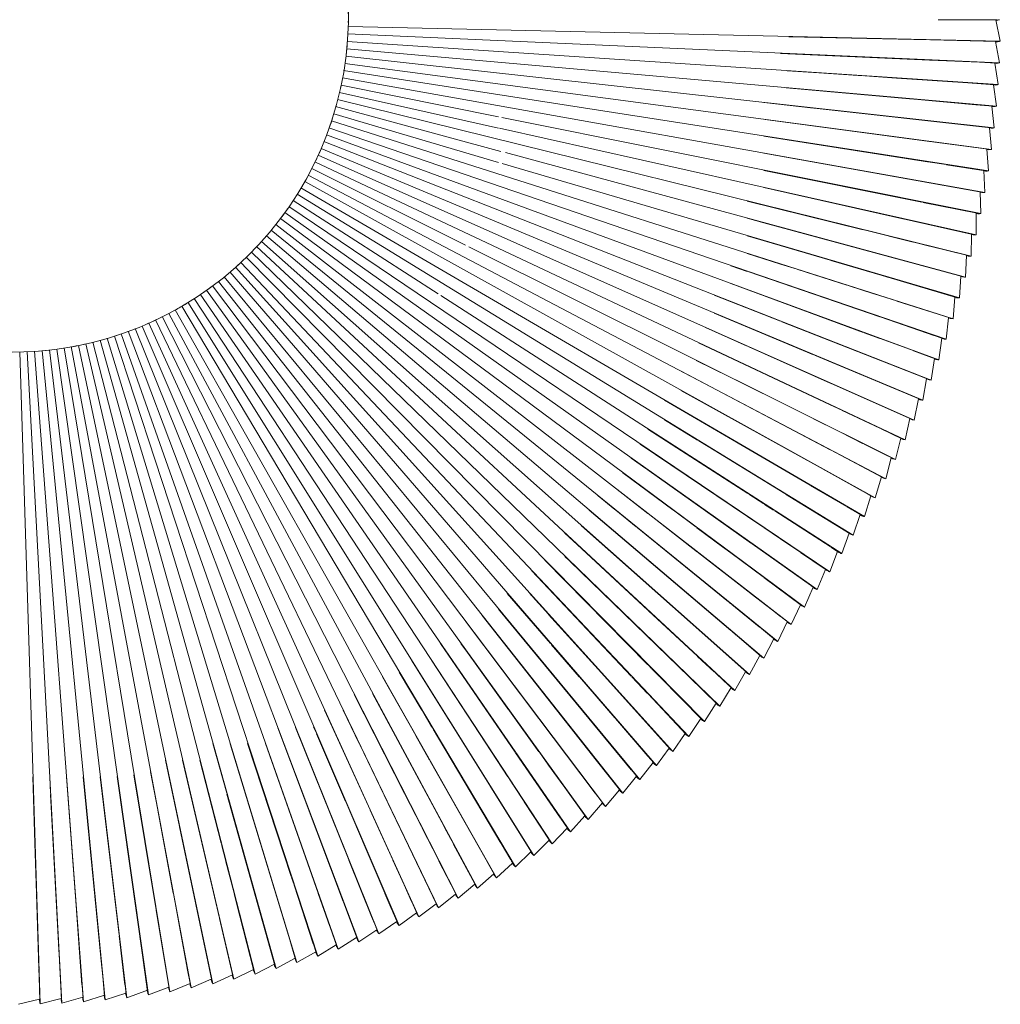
# Model space of a CAD drawing. Header units: millimetres. Extents: x 6154 to 9370, y -3062 to 6985.
# Tile 21 of 22: x 8981 to 9331, y 6241 to 6593. Entities that reach past the tile are written whole.
import ezdxf

# ---------------------------------------------------------------- set-up
doc = ezdxf.new("R2010")
doc.units = ezdxf.units.MM
doc.layers.add('E-LITE-EQPM', color=7, linetype='Continuous', lineweight=20)

# ---------------------------------------------------------------- blocks, each defined once
blk = doc.blocks.new('20116 - 20116 SAIGON IN Ivory white pendant lamp ø700-517438-Planta_PDF')
at = {"layer": 'E-LITE-EQPM'}
for p, q in [((-351.55, 31.72), (-349.12, 39.1)), ((-349.14, 39.03), (-349.75, 39.11)), ((-349.14, 39.15), (-349.57, 39.2)), ((-346.27, 38.82), (-349.11, 39.15)), ((-328.63, 36.79), (-346.17, 38.81)), ((-351.55, 31.72), (-119.52, 10.08)), ((-352.16, 24), (-349.9, 31.4)), ((-349.92, 31.33), (-350.53, 31.39)), ((-326.75, 29.29), (-350.35, 31.49)), ((-276.38, 24.62), (-326.42, 29.26)), ((-352.6, 16.23), (-350.5, 23.72)), ((-352.16, 24), (-119.71, 7.46)), ((-350.52, 23.64), (-351.14, 23.69)), ((-345.05, 23.38), (-350.89, 23.79)), ((-327.32, 22.12), (-344.98, 23.37)), ((-274.04, 18.35), (-327.24, 22.12)), ((-352.88, 8.49), (-350.94, 15.99)), ((-352.6, 16.23), (-119.79, 4.81)), ((-350.96, 15.91), (-351.57, 15.95)), ((-340.07, 15.5), (-351.39, 16.05)), ((-316.26, 14.34), (-339.93, 15.49)), ((-304.85, 13.79), (-316.22, 14.34)), ((-286.69, 12.9), (-304.37, 13.76)), ((-277.19, 12.44), (-286.59, 12.9)), ((-352.98, 0.73), (-351.2, 8.29)), ((-352.88, 8.49), (-119.94, 2.19)), ((-351.22, 8.21), (-351.84, 8.23)), ((-347, 8.22), (-351.66, 8.34)), ((-323.32, 7.58), (-346.73, 8.21)), ((-277.44, 6.36), (-322.97, 7.57)), ((-352.98, 0.73), (-119.96, -0.45)), ((-352.91, -7.05), (-351.3, 0.56)), ((-351.31, 0.48), (-351.93, 0.49)), ((-288.3, 0.31), (-351.76, 0.61)), ((-270.18, 0.22), (-288.05, 0.31)), ((-352.91, -7.05), (-119.9, -3.1)), ((-352.67, -14.79), (-119.75, -5.72)), ((-330.62, -6.78), (-351.69, -7.15)), ((-271.29, -5.75), (-330.59, -6.78)), ((-352.67, -14.79), (-351.23, -7.18)), ((-352.26, -22.56), (-119.6, -8.36)), ((-351.25, -7.26), (-351.86, -7.27)), ((-271.56, -11.72), (-331.44, -14.07)), ((-177.12, -19.71), (-119.16, -13.61)), ((-176.66, -15.74), (-119.48, -10.99)), ((-352.26, -22.56), (-350.98, -14.89)), ((-351.68, -30.28), (-177.81, -15.84)), ((-351, -14.96), (-351.62, -14.98)), ((-337.55, -14.31), (-351.45, -14.86)), ((-350, -45.74), (-118.78, -16.23)), ((-331.63, -14.08), (-337.42, -14.31)), ((-350.93, -38.01), (-177.42, -19.74)), ((-272.26, -17.77), (-350.3, -22.56)), ((-178.86, -27.9), (-118.4, -18.83)), ((-351.68, -30.28), (-350.58, -22.62)), ((-350.59, -22.7), (-351.2, -22.73)), ((-350.61, -22.58), (-351.03, -22.6)), ((-346.23, -68.69), (-117.55, -24.04)), ((-272.96, -23.83), (-330.33, -28.62)), ((-178.53, -31.89), (-118.02, -21.45)), ((-344.64, -76.29), (-116.9, -26.59)), ((-351.2, -30.36), (-351.23, -30.36)), ((-350.93, -38.01), (-349.99, -30.3)), ((-350, -30.38), (-350.62, -30.43)), ((-330.69, -28.65), (-350.45, -30.3)), ((-348.92, -53.4), (-180.5, -28.14)), ((-342.87, -83.87), (-116.3, -29.17)), ((-273.67, -29.97), (-324.26, -35.31)), ((-347.65, -61.08), (-179.83, -32.11)), ((-340.95, -91.37), (-115.7, -31.73)), ((-338.85, -98.86), (-114.94, -34.26)), ((-350, -45.74), (-349.24, -37.99)), ((-349.25, -38.07), (-349.86, -38.13)), ((-349.28, -37.95), (-349.7, -38)), ((-324.43, -35.33), (-349.1, -37.93)), ((-336.6, -106.27), (-114.18, -36.78)), ((-268.34, -35.4), (-310.69, -40.82)), ((-334.19, -113.65), (-113.29, -39.26)), ((-310.94, -40.85), (-328.84, -43.15)), ((-269.05, -41.51), (-275.12, -42.43)), ((-170.17, -62.64), (-112.46, -41.77)), ((-348.92, -53.4), (-348.32, -45.68)), ((-334.99, -43.93), (-348.78, -45.7)), ((-275.16, -42.43), (-341.84, -52.46)), ((-329.11, -43.18), (-334.89, -43.92)), ((-328.87, -128.23), (-111.47, -44.22)), ((-348.33, -45.76), (-348.94, -45.83)), ((-325.96, -135.45), (-110.5, -46.67)), ((-322.91, -142.57), (-109.43, -49.08)), ((-269.77, -47.73), (-300.18, -52.99)), ((-341.85, -52.46), (-347.69, -53.34)), ((-319.7, -149.63), (-108.35, -51.49)), ((-347.23, -53.39), (-347.85, -53.48)), ((-347.65, -61.08), (-347.23, -53.31)), ((-318.5, -56.16), (-321.2, -56.62)), ((-306.32, -54.05), (-318.43, -56.14)), ((-312.81, -163.54), (-105.92, -56.16)), ((-300.47, -53.04), (-306.26, -54.04)), ((-270.5, -53.99), (-282.69, -56.38)), ((-162.42, -81), (-107.16, -53.85)), ((-321.39, -56.66), (-346.43, -60.99)), ((-309.13, -170.4), (-104.74, -58.53)), ((-289.03, -57.62), (-307.09, -61.15)), ((-282.74, -56.39), (-288.79, -57.57)), ((-265.12, -59.03), (-271.23, -60.36)), ((-345.98, -61.03), (-346.59, -61.13)), ((-346.23, -68.69), (-345.98, -60.95)), ((-331.6, -120.99), (-171.43, -63.09)), ((-317.19, -63.13), (-325.38, -64.73)), ((-271.76, -60.48), (-320.15, -71.06)), ((-307.57, -61.25), (-317.02, -63.1)), ((-305.32, -177.14), (-103.42, -60.81)), ((-301.35, -183.81), (-102.02, -63.05)), ((-325.55, -64.77), (-345.01, -68.57)), ((-265.85, -65.36), (-314.91, -77.23)), ((-297.22, -190.41), (-100.57, -65.26)), ((-344.56, -68.61), (-345.16, -68.72)), ((-344.64, -76.29), (-344.55, -68.53)), ((-292.97, -196.88), (-99.22, -67.52)), ((-288.56, -203.29), (-97.69, -69.68)), ((-260.45, -70.14), (-285.04, -76.66)), ((-320.28, -71.08), (-340.03, -75.4)), ((-284.03, -209.57), (-96.08, -71.76)), ((-279.36, -215.77), (-94.45, -73.83)), ((-342.96, -76.17), (-343.57, -76.29)), ((-340.19, -75.44), (-343.42, -76.14)), ((-342.87, -83.87), (-342.96, -76.08)), ((-285.54, -76.8), (-338.21, -90.76)), ((-315.28, -77.32), (-321.04, -78.71)), ((-261.19, -76.55), (-298.19, -87.24)), ((-274.53, -221.87), (-92.81, -75.91)), ((-321.18, -78.74), (-333.31, -81.67)), ((-269.6, -227.84), (-91.18, -77.97)), ((-264.51, -233.73), (-89.43, -79.95)), ((-341.21, -83.71), (-341.8, -83.85)), ((-340.15, -83.33), (-341.66, -83.69)), ((-340.95, -91.37), (-341.21, -83.63)), ((-333.43, -81.71), (-340.12, -83.32)), ((-316.32, -156.64), (-163.47, -81.52)), ((-258.68, -82.02), (-274.31, -86.91)), ((-259.32, -239.47), (-87.6, -81.85)), ((-253.99, -245.12), (-85.8, -83.77)), ((-298.54, -87.34), (-337.65, -98.64)), ((-256.81, -87.69), (-306.13, -104.31)), ((-274.85, -87.08), (-305.23, -96.58)), ((-248.53, -250.66), (-83.99, -85.7)), ((-242.97, -256.05), (-82.06, -87.49)), ((-339.28, -91.17), (-339.88, -91.32)), ((-338.24, -90.77), (-339.74, -91.17)), ((-338.85, -98.86), (-339.28, -91.09)), ((-237.27, -261.34), (-80.1, -89.27)), ((-231.48, -266.49), (-78.1, -90.98)), ((-256.76, -94.03), (-269.29, -98.56)), ((-225.56, -271.51), (-76.13, -92.73)), ((-219.52, -276.42), (-74.03, -94.33)), ((-305.37, -96.62), (-334.64, -105.78)), ((-213.41, -281.17), (-71.98, -95.99)), ((-207.16, -285.8), (-69.81, -97.5)), ((-337.19, -98.63), (-337.78, -98.79)), ((-336.6, -106.27), (-337.2, -98.55)), ((-251.82, -98.55), (-307.97, -120.27)), ((-269.51, -98.64), (-294.37, -107.64)), ((-200.84, -290.28), (-67.69, -99.06)), ((-194.41, -294.62), (-65.46, -100.47)), ((-187.87, -298.84), (-63.22, -101.87)), ((-306.14, -104.32), (-310.46, -105.77)), ((-252.6, -105.32), (-302.67, -125.97)), ((-181.27, -302.89), (-61.02, -103.31)), ((-174.55, -306.81), (-58.73, -104.64)), ((-336.15, -106.25), (-336.15, -106.24)), ((-334.95, -106), (-335.54, -106.18)), ((-335.08, -105.92), (-335.4, -106.02)), ((-334.19, -113.65), (-334.96, -105.93)), ((-310.56, -105.8), (-324.73, -110.58)), ((-294.6, -107.72), (-300.63, -109.9)), ((-167.77, -310.56), (-56.38, -105.84)), ((-160.9, -314.18), (-54.03, -107.02)), ((-153.94, -317.65), (-51.67, -108.21)), ((-324.98, -110.67), (-332.99, -113.37)), ((-300.82, -109.97), (-310.15, -113.35)), ((-247.12, -109.47), (-302.31, -133.66)), ((-146.94, -320.95), (-49.32, -109.39)), ((-139.82, -324.11), (-46.86, -110.37)), ((-132.68, -327.1), (-44.41, -111.35)), ((-125.46, -329.92), (-41.97, -112.32)), ((-332.53, -113.34), (-333.12, -113.53)), ((-331.6, -120.99), (-332.54, -113.26)), ((-310.61, -113.52), (-319.48, -116.73)), ((-118.15, -332.61), (-39.5, -113.28)), ((-110.83, -335.12), (-37, -114.09)), ((-103.41, -337.48), (-34.46, -114.82)), ((-95.99, -339.67), (-31.94, -115.58)), ((-319.77, -116.83), (-328.82, -120.1)), ((-247.92, -116.4), (-260.52, -122.25)), ((-88.49, -341.7), (-29.41, -116.34)), ((-80.94, -343.56), (-26.83, -116.93)), ((-73.38, -345.26), (-24.25, -117.44)), ((-65.75, -346.79), (-21.65, -117.93)), ((-58.13, -348.15), (-19.06, -118.36)), ((-50.46, -349.34), (-16.45, -118.77)), ((-329.96, -120.65), (-330.54, -120.85)), ((-328.96, -120.15), (-330.41, -120.68)), ((-328.87, -128.23), (-329.97, -120.57)), ((-308.05, -120.3), (-327.69, -127.9)), ((-242.43, -120.42), (-280.55, -139.18)), ((-261.02, -122.48), (-266.82, -125.18)), ((-302.9, -126.07), (-321.45, -133.72)), ((-266.82, -125.18), (-293.66, -137.66)), ((-240.34, -126.03), (-287.22, -150.38)), ((-327.23, -127.85), (-327.81, -128.07)), ((-325.96, -135.45), (-327.24, -127.78)), ((-237.74, -131.43), (-243.36, -134.5)), ((-324.34, -135.04), (-324.91, -135.26)), ((-321.74, -133.83), (-324.79, -135.09)), ((-322.91, -142.57), (-324.35, -134.96)), ((-302.46, -133.73), (-316.19, -139.75)), ((-243.69, -134.68), (-283.96, -156.75)), ((-235.4, -136.96), (-254.57, -148.01)), ((-293.94, -137.79), (-318.54, -149.22)), ((-316.34, -139.81), (-318.52, -140.77)), ((-280.96, -139.38), (-286.67, -142.19)), ((-322.46, -142.49), (-322.47, -142.47)), ((-321.29, -142.12), (-321.86, -142.36)), ((-318.73, -140.86), (-321.75, -142.18)), ((-319.7, -149.63), (-321.31, -142.04)), ((-286.94, -142.32), (-290.4, -144.02)), ((-233.34, -142.71), (-245.89, -150.32)), ((-290.83, -144.24), (-311.95, -154.62)), ((-227.53, -146.16), (-233.96, -150.26)), ((-318.09, -149.15), (-318.65, -149.4)), ((-316.32, -156.64), (-318.11, -149.07)), ((-287.65, -150.6), (-293.99, -153.9)), ((-246.01, -150.39), (-265.12, -161.98)), ((-254.81, -148.15), (-263.45, -153.13)), ((-234.37, -150.51), (-242.32, -155.58)), ((-294.09, -153.95), (-296.64, -155.28)), ((-225, -151.6), (-280.11, -188.42)), ((-263.87, -153.37), (-273.73, -159.06)), ((-314.82, -156.17), (-315.28, -156.39)), ((-312.22, -154.76), (-315.18, -156.21)), ((-312.81, -163.54), (-314.75, -156.05)), ((-301.64, -157.87), (-311.16, -162.82)), ((-284.21, -156.88), (-306.52, -169.1)), ((-296.77, -155.34), (-301.36, -157.73)), ((-242.63, -155.78), (-278.12, -178.38)), ((-222.87, -157.42), (-271.06, -191.17)), ((-276.95, -160.92), (-289.4, -168.09)), ((-273.74, -159.07), (-276.92, -160.9)), ((-217.3, -160.75), (-223.81, -165.53)), ((-311.22, -162.99), (-311.78, -163.27)), ((-311.31, -162.9), (-311.67, -163.09)), ((-309.13, -170.4), (-311.24, -162.91)), ((-265.45, -162.18), (-285.77, -174.5)), ((-289.69, -168.26), (-304.2, -176.63)), ((-223.87, -165.57), (-236.84, -175.09)), ((-307.56, -169.81), (-308.1, -170.1)), ((-306.65, -169.17), (-308, -169.92)), ((-305.32, -177.14), (-307.58, -169.73)), ((-220.17, -170.45), (-267.22, -206.59)), ((-211.25, -171.16), (-252.11, -204)), ((-218.25, -168.98), (-219.8, -170.17)), ((-285.88, -174.57), (-294.06, -179.53)), ((-237.01, -175.21), (-249.87, -184.65)), ((-207.08, -175.44), (-246.7, -208.74)), ((-303.76, -176.51), (-304.3, -176.82)), ((-301.35, -183.81), (-303.78, -176.44)), ((-279.43, -179.21), (-290.05, -185.98)), ((-278.38, -178.55), (-279.01, -178.95)), ((-297.43, -181.57), (-300.24, -183.28)), ((-294.15, -179.58), (-297.18, -181.42)), ((-299.8, -183.15), (-300.33, -183.47)), ((-297.22, -190.41), (-299.83, -183.07)), ((-290.12, -186.02), (-294.81, -189.01)), ((-250.18, -184.87), (-269.41, -198.99)), ((-199.32, -184.51), (-216.69, -200.47)), ((-208.38, -184.55), (-214.74, -190.14)), ((-207.29, -183.59), (-208.11, -184.31)), ((-295.7, -189.72), (-296.22, -190.04)), ((-294.83, -189.02), (-296.13, -189.85)), ((-292.97, -196.88), (-295.73, -189.64)), ((-280.35, -188.59), (-282.28, -189.88)), ((-282.5, -190.02), (-291.9, -196.3)), ((-271.28, -191.33), (-287.5, -202.69)), ((-191.28, -193.39), (-237.69, -239.95)), ((-214.84, -190.22), (-234.65, -207.64)), ((-196.9, -190.47), (-233.37, -225.48)), ((-291.46, -196.15), (-291.98, -196.49)), ((-288.56, -203.29), (-291.49, -196.08)), ((-185.63, -196.11), (-215.61, -227.54)), ((-269.44, -199.01), (-275.92, -203.77)), ((-287.07, -202.54), (-287.58, -202.88)), ((-284.03, -209.57), (-287.1, -202.46)), ((-276.18, -203.95), (-278.06, -205.33)), ((-217, -200.76), (-228.26, -211.1)), ((-279.25, -206.2), (-281.59, -207.92)), ((-278.23, -205.46), (-279.18, -206.16)), ((-267.31, -206.66), (-278.32, -215.12)), ((-253.68, -205.26), (-256.83, -207.79)), ((-252.31, -204.16), (-253.58, -205.18)), ((-177.68, -205.05), (-208.66, -240.53)), ((-186.88, -206.31), (-204.68, -225.81)), ((-184.91, -204.15), (-186.81, -206.23)), ((-282.56, -208.78), (-283.06, -209.14)), ((-282.66, -208.71), (-282.98, -208.94)), ((-279.36, -215.77), (-282.59, -208.71)), ((-281.74, -208.04), (-282.44, -208.55)), ((-257.04, -207.96), (-273.51, -221.2)), ((-234.83, -207.79), (-263.52, -233.01)), ((-246.93, -208.94), (-253.2, -214.2)), ((-253.37, -214.35), (-268.59, -227.15)), ((-228.33, -211.17), (-242.53, -224.21)), ((-168.01, -212.09), (-200.84, -253.2)), ((-175.1, -211.27), (-200.18, -241.3)), ((-277.89, -214.94), (-278.39, -215.31)), ((-274.53, -221.87), (-277.93, -214.87)), ((-164.2, -216.88), (-173.75, -229.39)), ((-273.09, -221.02), (-273.57, -221.4)), ((-269.6, -227.84), (-273.13, -220.95)), ((-158.46, -219.19), (-172.69, -238.71)), ((-242.79, -224.45), (-255.87, -236.46)), ((-268.17, -226.95), (-268.65, -227.35)), ((-264.51, -233.73), (-268.21, -226.88)), ((-233.42, -225.53), (-250.55, -241.97)), ((-215.68, -227.61), (-238.76, -251.8)), ((-204.93, -226.08), (-217.04, -239.35)), ((-155.63, -225.5), (-186.47, -269.84)), ((-149.16, -226.65), (-171.06, -259.65)), ((-174.05, -229.79), (-177.95, -234.9)), ((-263.11, -232.81), (-263.58, -233.21)), ((-259.32, -239.47), (-263.15, -232.74)), ((-177.96, -234.9), (-178.25, -235.29)), ((-145.86, -232.62), (-152.92, -243.78)), ((-139.29, -233.39), (-142.66, -238.98)), ((-257.94, -238.53), (-258.4, -238.94)), ((-255.88, -236.47), (-258.35, -238.74)), ((-253.99, -245.12), (-257.98, -238.46)), ((-178.53, -235.65), (-207.34, -273.41)), ((-172.73, -238.77), (-178.59, -246.8)), ((-142.69, -239.03), (-159.51, -266.97)), ((-250.62, -242.04), (-253.04, -244.36)), ((-237.74, -240), (-247.16, -249.45)), ((-208.8, -240.7), (-227.49, -262.09)), ((-217.22, -239.55), (-221.98, -244.77)), ((-200.21, -241.34), (-207.02, -249.49)), ((-129.7, -240.77), (-154.05, -285.57)), ((-123.39, -241.65), (-153.76, -300.57)), ((-137.38, -242.12), (-150.49, -265.02)), ((-136.03, -239.75), (-137.31, -241.98)), ((-252.7, -244.2), (-253.08, -244.56)), ((-248.53, -250.66), (-252.67, -244.07)), ((-222.13, -244.93), (-226.92, -250.18)), ((-153.18, -244.21), (-187.12, -297.87)), ((-247.19, -249.65), (-247.63, -250.08)), ((-247.26, -249.55), (-247.59, -249.88)), ((-242.97, -256.05), (-247.24, -249.59)), ((-178.88, -247.21), (-202.73, -279.93)), ((-119.65, -247.64), (-144.54, -298.65)), ((-107.18, -249.27), (-136.83, -317.5)), ((-113.35, -248.37), (-134.31, -293.84)), ((-238.81, -251.86), (-242.05, -255.25)), ((-226.96, -250.23), (-236.36, -260.52)), ((-209.49, -252.45), (-213.86, -257.68)), ((-207.27, -249.79), (-209.3, -252.22)), ((-100.97, -249.8), (-107.98, -266.95)), ((-241.65, -255.01), (-242.08, -255.45)), ((-237.27, -261.34), (-241.7, -254.94)), ((-200.96, -253.35), (-218.26, -275.03)), ((-97.09, -256.24), (-108.08, -284.91)), ((-231.48, -266.49), (-236.02, -260.22)), ((-213.9, -257.73), (-224.32, -270.2)), ((-171.11, -259.73), (-178.44, -270.77)), ((-90.93, -256.95), (-110.49, -311.57)), ((-84.88, -257.71), (-92.55, -280.72)), ((-235.98, -260.28), (-236.39, -260.73)), ((-227.51, -262.12), (-230.59, -265.64)), ((-80.07, -262.4), (-84.18, -275.7)), ((-230.21, -265.39), (-230.62, -265.85)), ((-225.56, -271.51), (-230.26, -265.33)), ((-159.53, -267), (-169.62, -283.76)), ((-150.68, -265.35), (-159.72, -281.15)), ((-108.1, -267.25), (-132.11, -326.01)), ((-68.44, -265.54), (-85.17, -329.47)), ((-74.31, -264.16), (-84.34, -299.3)), ((-62.39, -266.26), (-75.58, -321.6)), ((-56.4, -266.94), (-70.06, -330.38)), ((-224.31, -270.39), (-224.72, -270.86)), ((-224.4, -270.3), (-224.69, -270.65)), ((-219.52, -276.42), (-224.36, -270.32)), ((-186.5, -269.88), (-188.56, -272.83)), ((-50.41, -267.63), (-59.42, -314.49)), ((-44.47, -268.32), (-45.47, -274.19)), ((-38.52, -269.01), (-41.99, -292.56)), ((-207.42, -273.52), (-211.54, -278.91)), ((-188.7, -273.03), (-190.33, -275.38)), ((-178.61, -271.03), (-185.82, -281.89)), ((-218.31, -275.27), (-218.69, -275.75)), ((-218.39, -275.18), (-218.68, -275.54)), ((-213.41, -281.17), (-218.43, -275.12)), ((-190.43, -275.52), (-198.04, -286.46)), ((-84.19, -275.71), (-93.12, -304.6)), ((-45.54, -274.63), (-54.43, -327.05)), ((-212.21, -279.99), (-212.59, -280.48)), ((-211.68, -279.1), (-212.58, -280.27)), ((-207.16, -285.8), (-212.26, -279.93)), ((-202.85, -280.09), (-206.35, -284.89)), ((-159.74, -281.18), (-163.35, -287.48)), ((-92.58, -280.78), (-110.33, -334)), ((-205.99, -284.6), (-206.36, -285.09)), ((-200.84, -290.28), (-206.05, -284.54)), ((-185.93, -282.06), (-193.2, -293.01)), ((-169.65, -283.82), (-174.67, -292.16)), ((-198.14, -286.61), (-199.72, -288.87)), ((-163.36, -287.49), (-168.17, -295.91)), ((-154.11, -285.67), (-164.77, -305.28)), ((-108.23, -285.3), (-110.27, -290.64)), ((-199.79, -288.97), (-200.05, -289.34)), ((-199.7, -289.05), (-200.05, -289.55)), ((-194.41, -294.62), (-199.75, -288.99)), ((-110.33, -290.79), (-114.67, -302.11)), ((-193.39, -293.29), (-193.64, -293.67)), ((-193.29, -293.37), (-193.64, -293.88)), ((-187.87, -298.84), (-193.35, -293.31)), ((-174.68, -292.17), (-178.04, -297.76)), ((-134.44, -294.12), (-135.62, -296.68)), ((-42, -292.66), (-44.59, -310.22)), ((-186.78, -297.56), (-187.11, -298.08)), ((-181.27, -302.89), (-186.84, -297.51)), ((-178.13, -297.9), (-180.54, -301.9)), ((-168.2, -295.95), (-171.39, -301.52)), ((-144.59, -298.75), (-150.07, -309.98)), ((-135.67, -296.79), (-144.88, -316.76)), ((-180.2, -301.58), (-180.53, -302.11)), ((-174.55, -306.81), (-180.26, -301.53)), ((-171.52, -301.75), (-172.99, -304.33)), ((-153.86, -300.77), (-160.24, -313.15)), ((-114.76, -302.34), (-115.77, -304.97)), ((-84.36, -299.37), (-87.74, -311.21)), ((-173.06, -304.44), (-173.84, -305.81)), ((-173.52, -305.49), (-173.83, -306.02)), ((-167.77, -310.56), (-173.58, -305.43)), ((-164.86, -305.44), (-166.3, -308.1)), ((-115.81, -305.08), (-124.91, -328.83)), ((-93.16, -304.73), (-94.91, -310.38)), ((-166.87, -309.15), (-167.09, -309.55)), ((-166.77, -309.22), (-167.07, -309.76)), ((-160.9, -314.18), (-166.83, -309.16)), ((-166.34, -308.16), (-166.78, -308.99)), ((-159.93, -312.81), (-160.22, -313.35)), ((-153.94, -317.65), (-159.99, -312.76)), ((-150.16, -310.16), (-153.3, -316.6)), ((-110.52, -311.64), (-117.63, -331.5)), ((-94.91, -310.4), (-96.7, -316.16)), ((-87.75, -311.25), (-95.54, -338.53)), ((-44.61, -310.4), (-48.49, -336.72)), ((-153, -316.26), (-153.27, -316.81)), ((-146.94, -320.95), (-153.06, -316.21)), ((-96.71, -316.2), (-101.17, -330.62)), ((-59.46, -314.7), (-64.49, -340.85)), ((-146.13, -319.48), (-146.33, -319.92)), ((-146.02, -319.54), (-146.29, -320.1)), ((-144.93, -316.87), (-146.1, -319.42)), ((-139.82, -324.11), (-146.09, -319.49)), ((-136.87, -317.6), (-139.23, -323.04)), ((-138.95, -322.68), (-139.2, -323.24)), ((-132.68, -327.1), (-139.01, -322.64)), ((-75.65, -321.89), (-79.75, -339.08)), ((-131.83, -325.64), (-132.07, -326.22)), ((-125.46, -329.92), (-131.9, -325.6)), ((-124.64, -328.45), (-124.87, -329.03)), ((-118.15, -332.61), (-124.71, -328.41)), ((-85.2, -329.57), (-88.07, -340.55)), ((-70.08, -330.48), (-71.5, -337.05)), ((-54.49, -327.4), (-55.43, -332.92)), ((-117.37, -331.13), (-117.58, -331.7)), ((-110.83, -335.12), (-117.44, -331.09)), ((-110.08, -333.62), (-110.28, -334.2)), ((-103.41, -337.48), (-110.15, -333.58)), ((-101.19, -330.69), (-102.96, -336.4)), ((-55.49, -333.25), (-57.81, -346.97)), ((-102.7, -335.97), (-102.88, -336.55)), ((-95.99, -339.67), (-102.77, -335.93)), ((-71.51, -337.09), (-73.01, -344.09)), ((-48.52, -336.94), (-48.92, -339.66)), ((-95.3, -338.14), (-95.48, -338.73)), ((-88.49, -341.7), (-95.37, -338.1)), ((-87.84, -340.15), (-88.01, -340.75)), ((-80.94, -343.56), (-87.91, -340.11)), ((-79.77, -339.18), (-80.54, -342.41)), ((-64.53, -341.04), (-65.41, -345.62)), ((-48.94, -339.77), (-50.17, -348.16)), ((-80.32, -342.01), (-80.47, -342.6)), ((-73.38, -345.26), (-80.44, -341.95)), ((-72.8, -343.68), (-72.94, -344.29)), ((-65.75, -346.79), (-72.87, -343.65)), ((-65.21, -345.21), (-65.33, -345.81)), ((-58.13, -348.15), (-65.28, -345.18)), ((-57.62, -346.55), (-57.73, -347.16)), ((-50.46, -349.34), (-57.7, -346.52)), ((-49.99, -347.73), (-50.08, -348.35)), ((-42.75, -350.37), (-50.06, -347.7))]:
    blk.add_line(p, q, dxfattribs=at)
at = {"layer": 'E-LITE-EQPM', "flags": 128}
for points in [[(-349.75, 39.11), (-350.05, 39.2), (-350.34, 39.29)], [(-351.1, 31.58), (-351.26, 31.63), (-351.55, 31.72)], [(-350.53, 31.39), (-350.83, 31.48), (-351.12, 31.56)], [(-351.71, 23.88), (-351.87, 23.92), (-352.16, 24)], [(-351.14, 23.69), (-351.43, 23.77), (-351.73, 23.85)], [(-352.15, 16.12), (-352.31, 16.15), (-352.6, 16.23)], [(-351.57, 15.95), (-351.87, 16.02), (-352.17, 16.09)], [(-352.42, 8.39), (-352.58, 8.42), (-352.88, 8.49)], [(-351.84, 8.23), (-352.14, 8.3), (-352.44, 8.37)], [(-352.52, 0.64), (-352.68, 0.67), (-352.98, 0.73)], [(-351.93, 0.49), (-352.24, 0.55), (-352.54, 0.61)], [(-352.45, -7.13), (-352.61, -7.11), (-352.91, -7.05)], [(-351.86, -7.27), (-352.16, -7.21), (-352.47, -7.16)], [(-352.21, -14.86), (-352.37, -14.84), (-352.67, -14.79)], [(-351.62, -14.98), (-351.92, -14.93), (-352.23, -14.89)], [(-351.8, -22.62), (-351.95, -22.6), (-352.26, -22.56)], [(-351.2, -22.73), (-351.51, -22.69), (-351.81, -22.65)], [(-351.2, -30.34), (-351.37, -30.32), (-351.68, -30.28)], [(-350.62, -30.43), (-350.92, -30.39), (-351.23, -30.36)], [(-350.46, -38.05), (-350.62, -38.04), (-350.93, -38.01)], [(-349.86, -38.13), (-350.17, -38.1), (-350.48, -38.08)], [(-349.54, -45.77), (-349.7, -45.76), (-350, -45.74)], [(-348.94, -45.83), (-349.25, -45.81), (-349.55, -45.79)], [(-348.45, -53.42), (-348.61, -53.42), (-348.92, -53.4)], [(-347.85, -53.48), (-348.16, -53.46), (-348.47, -53.45)], [(-347.19, -61.09), (-347.35, -61.09), (-347.65, -61.08)], [(-346.59, -61.13), (-346.89, -61.12), (-347.2, -61.12)], [(-345.77, -68.69), (-345.93, -68.69), (-346.23, -68.69)], [(-345.16, -68.72), (-345.47, -68.72), (-345.78, -68.72)], [(-344.17, -76.28), (-344.33, -76.28), (-344.64, -76.29)], [(-343.57, -76.29), (-343.88, -76.3), (-344.18, -76.31)], [(-342.41, -83.85), (-342.57, -83.85), (-342.87, -83.87)], [(-341.8, -83.85), (-342.11, -83.86), (-342.42, -83.87)], [(-340.49, -91.34), (-340.64, -91.35), (-340.95, -91.37)], [(-339.88, -91.32), (-340.19, -91.34), (-340.5, -91.36)], [(-338.39, -98.82), (-338.55, -98.83), (-338.85, -98.86)], [(-337.78, -98.79), (-338.09, -98.82), (-338.4, -98.85)], [(-336.15, -106.22), (-336.3, -106.24), (-336.6, -106.27)], [(-335.54, -106.18), (-335.84, -106.21), (-336.15, -106.25)], [(-333.73, -113.59), (-333.88, -113.61), (-334.19, -113.65)], [(-333.12, -113.53), (-333.43, -113.57), (-333.73, -113.61)], [(-331.14, -120.91), (-331.3, -120.94), (-331.6, -120.99)], [(-330.54, -120.85), (-330.84, -120.9), (-331.15, -120.94)], [(-328.41, -128.15), (-328.57, -128.18), (-328.87, -128.23)], [(-327.81, -128.07), (-328.11, -128.12), (-328.42, -128.18)], [(-325.5, -135.36), (-325.66, -135.39), (-325.96, -135.45)], [(-324.91, -135.26), (-325.21, -135.33), (-325.51, -135.39)], [(-322.47, -142.47), (-322.61, -142.5), (-322.91, -142.57)], [(-321.86, -142.36), (-322.16, -142.43), (-322.46, -142.49)], [(-319.25, -149.52), (-319.4, -149.56), (-319.7, -149.63)], [(-318.65, -149.4), (-318.95, -149.48), (-319.25, -149.55)], [(-315.87, -156.52), (-316.03, -156.56), (-316.32, -156.64)], [(-315.28, -156.39), (-315.58, -156.47), (-315.88, -156.55)], [(-312.36, -163.41), (-312.52, -163.46), (-312.81, -163.54)], [(-311.78, -163.27), (-312.07, -163.35), (-312.37, -163.44)], [(-308.69, -170.26), (-308.84, -170.31), (-309.13, -170.4)], [(-308.1, -170.1), (-308.4, -170.19), (-308.69, -170.29)], [(-304.88, -176.99), (-305.03, -177.04), (-305.32, -177.14)], [(-304.3, -176.82), (-304.59, -176.92), (-304.88, -177.02)], [(-300.91, -183.65), (-301.06, -183.7), (-301.35, -183.81)], [(-300.33, -183.47), (-300.62, -183.57), (-300.91, -183.68)], [(-296.79, -190.24), (-296.94, -190.3), (-297.22, -190.41)], [(-296.22, -190.04), (-296.5, -190.15), (-296.79, -190.27)], [(-292.55, -196.7), (-292.69, -196.76), (-292.97, -196.88)], [(-291.98, -196.49), (-292.26, -196.61), (-292.55, -196.73)], [(-288.14, -203.1), (-288.28, -203.17), (-288.56, -203.29)], [(-287.58, -202.88), (-287.86, -203.01), (-288.14, -203.13)], [(-283.61, -209.37), (-283.76, -209.44), (-284.03, -209.57)], [(-283.06, -209.14), (-283.34, -209.27), (-283.61, -209.4)], [(-278.94, -215.56), (-279.08, -215.63), (-279.36, -215.77)], [(-278.39, -215.31), (-278.66, -215.45), (-278.94, -215.59)], [(-273.57, -221.4), (-273.85, -221.54), (-274.12, -221.69)], [(-274.12, -221.66), (-274.26, -221.73), (-274.53, -221.87)], [(-269.19, -227.62), (-269.33, -227.69), (-269.6, -227.84)], [(-268.65, -227.35), (-268.92, -227.5), (-269.19, -227.65)], [(-264.11, -233.49), (-264.25, -233.58), (-264.51, -233.73)], [(-263.58, -233.21), (-263.84, -233.37), (-264.11, -233.52)], [(-258.4, -238.94), (-258.66, -239.1), (-258.92, -239.26)], [(-258.93, -239.23), (-259.06, -239.31), (-259.32, -239.47)], [(-253.6, -244.87), (-253.74, -244.96), (-253.99, -245.12)], [(-253.08, -244.56), (-253.34, -244.73), (-253.6, -244.9)], [(-248.15, -250.4), (-248.28, -250.49), (-248.53, -250.66)], [(-247.63, -250.08), (-247.89, -250.26), (-248.14, -250.43)], [(-242.59, -255.78), (-242.72, -255.87), (-242.97, -256.05)], [(-242.08, -255.45), (-242.34, -255.63), (-242.59, -255.81)], [(-236.9, -261.07), (-237.02, -261.16), (-237.27, -261.34)], [(-236.39, -260.73), (-236.64, -260.91), (-236.89, -261.1)], [(-231.11, -266.2), (-231.24, -266.3), (-231.48, -266.49)], [(-230.62, -265.85), (-230.86, -266.04), (-231.11, -266.23)], [(-225.2, -271.22), (-225.33, -271.32), (-225.56, -271.51)], [(-224.72, -270.86), (-224.96, -271.05), (-225.2, -271.25)], [(-219.17, -276.12), (-219.29, -276.22), (-219.52, -276.42)], [(-218.69, -275.75), (-218.93, -275.95), (-219.16, -276.15)], [(-213.06, -280.86), (-213.18, -280.96), (-213.41, -281.17)], [(-212.59, -280.48), (-212.82, -280.68), (-213.05, -280.89)], [(-206.78, -285.45), (-206.94, -285.6), (-207.16, -285.8)], [(-206.36, -285.09), (-206.58, -285.3), (-206.81, -285.51)], [(-200.51, -289.95), (-200.62, -290.07), (-200.84, -290.28)], [(-200.05, -289.55), (-200.28, -289.77), (-200.5, -289.98)], [(-194.08, -294.29), (-194.19, -294.41), (-194.41, -294.62)], [(-193.64, -293.88), (-193.86, -294.1), (-194.07, -294.32)], [(-187.55, -298.5), (-187.66, -298.62), (-187.87, -298.84)], [(-187.11, -298.08), (-187.32, -298.3), (-187.54, -298.53)], [(-180.53, -302.11), (-180.74, -302.34), (-180.94, -302.57)], [(-180.96, -302.54), (-181.06, -302.66), (-181.27, -302.89)], [(-174.24, -306.46), (-174.35, -306.58), (-174.55, -306.81)], [(-173.83, -306.02), (-174.03, -306.25), (-174.23, -306.48)], [(-167.48, -310.2), (-167.58, -310.33), (-167.77, -310.56)], [(-167.07, -309.76), (-167.27, -309.99), (-167.47, -310.23)], [(-160.62, -313.81), (-160.72, -313.94), (-160.9, -314.18)], [(-160.22, -313.35), (-160.41, -313.6), (-160.6, -313.84)], [(-153.66, -317.28), (-153.76, -317.4), (-153.94, -317.65)], [(-153.27, -316.81), (-153.46, -317.06), (-153.65, -317.3)], [(-146.66, -320.57), (-146.76, -320.7), (-146.94, -320.95)], [(-146.29, -320.1), (-146.47, -320.35), (-146.65, -320.6)], [(-139.2, -323.24), (-139.37, -323.5), (-139.55, -323.75)], [(-139.56, -323.73), (-139.65, -323.86), (-139.82, -324.11)], [(-132.43, -326.71), (-132.52, -326.84), (-132.68, -327.1)], [(-132.07, -326.22), (-132.24, -326.48), (-132.41, -326.73)], [(-125.21, -329.53), (-125.29, -329.67), (-125.46, -329.92)], [(-124.87, -329.03), (-125.03, -329.29), (-125.19, -329.56)], [(-117.91, -332.21), (-118, -332.35), (-118.15, -332.61)], [(-117.58, -331.7), (-117.74, -331.97), (-117.9, -332.23)], [(-110.6, -334.72), (-110.68, -334.86), (-110.83, -335.12)], [(-110.28, -334.2), (-110.43, -334.47), (-110.58, -334.74)], [(-103.19, -337.07), (-103.27, -337.21), (-103.41, -337.48)], [(-102.88, -336.55), (-103.03, -336.83), (-103.18, -337.1)], [(-95.77, -339.26), (-95.85, -339.4), (-95.99, -339.67)], [(-95.48, -338.73), (-95.62, -339), (-95.76, -339.28)], [(-88.01, -340.75), (-88.14, -341.02), (-88.27, -341.3)], [(-88.29, -341.28), (-88.36, -341.42), (-88.49, -341.7)], [(-80.75, -343.14), (-80.81, -343.29), (-80.94, -343.56)], [(-80.47, -342.6), (-80.6, -342.88), (-80.73, -343.17)], [(-72.94, -344.29), (-73.06, -344.57), (-73.18, -344.85)], [(-73.2, -344.83), (-73.26, -344.98), (-73.38, -345.26)], [(-65.58, -346.36), (-65.64, -346.51), (-65.75, -346.79)], [(-65.33, -345.81), (-65.45, -346.1), (-65.56, -346.38)], [(-57.97, -347.72), (-58.02, -347.87), (-58.13, -348.15)], [(-57.73, -347.16), (-57.84, -347.45), (-57.95, -347.74)], [(-50.31, -348.91), (-50.36, -349.06), (-50.46, -349.34)], [(-50.08, -348.35), (-50.18, -348.64), (-50.29, -348.93)]]:
    blk.add_lwpolyline(points, dxfattribs=at)
at = {"layer": 'E-LITE-EQPM'}
for start, end in [(172.1866, 174.4804), (177.9866, 179.9936), (185.3953, 185.724), (191.05, 192.717), (196.6609, 198.7472), (202.1889, 204.4784), (207.9901, 209.9921), (215.3953, 215.7096), (221.0512, 222.7528), (226.6623, 228.7447), (232.1906, 234.4768), (237.9926, 239.991), (245.3953, 245.68), (250.9785, 252.9214), (256.6456, 258.8524)]:
    blk.add_arc((0, 0), 120, start, end, dxfattribs=at)

msp = doc.modelspace()

# ---------------------------------------------------------------- linework, layer by layer
at = {"layer": 'E-LITE-EQPM'}
for start, end in [(277.6592, 97.6592), (97.6592, 277.6592)]:
    msp.add_arc((8978.45, 6594.11), 120, start, end, dxfattribs=at)

# ---------------------------------------------------------------- block references
at = {"layer": 'E-LITE-EQPM', "extrusion": (0, 0, -1), "rotation": 6.607276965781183}
msp.add_blockref('20116 - 20116 SAIGON IN Ivory white pendant lamp ø700-517438-Planta_PDF', (-8978.45, 6594.11), dxfattribs=at)

doc.saveas('drawing.dxf')
